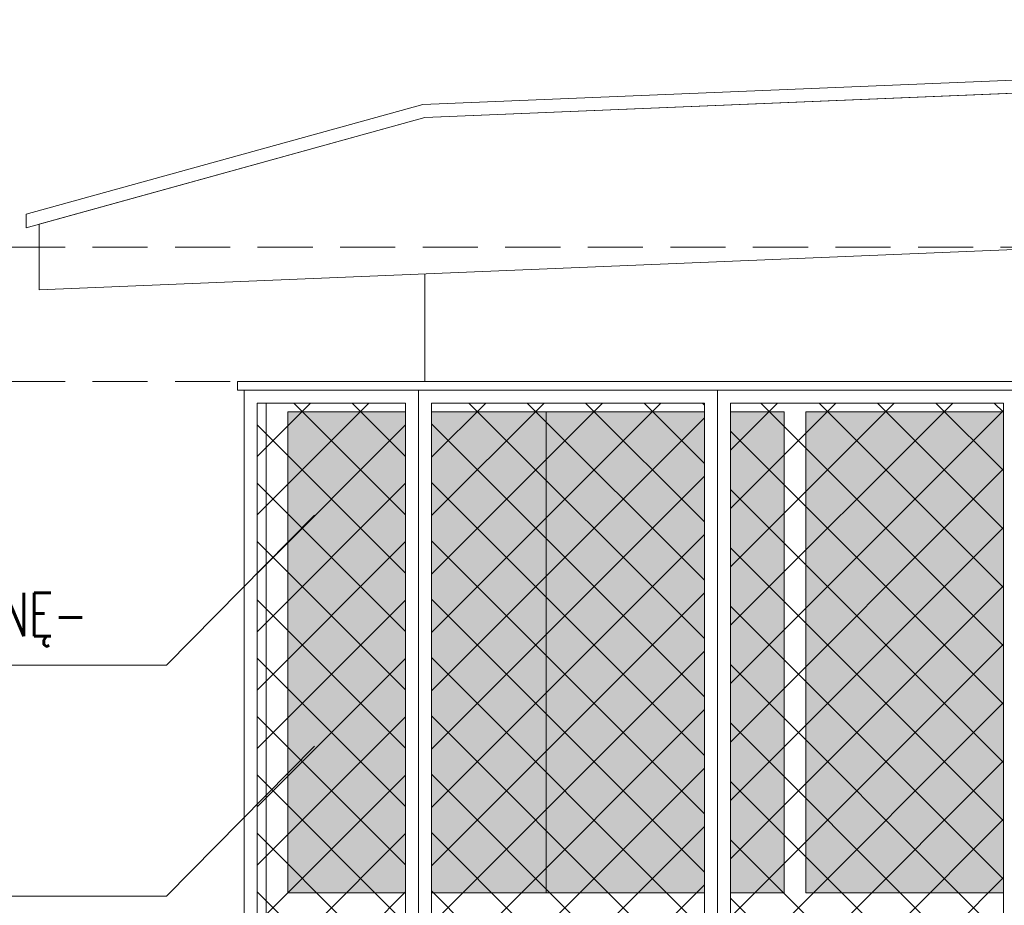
# Model space of a CAD drawing. Header units: millimetres. Extents: x 14400 to 93787, y -21104 to 39413.
# Tile 115 of 256: x 24498 to 24725, y 9874 to 10079. Entities that reach past the tile are written whole.
import ezdxf

# ---------------------------------------------------------------- set-up
doc = ezdxf.new("R2010")
doc.units = ezdxf.units.MM
doc.linetypes.add('HIDDEN', pattern=[9.525, 6.35, -3.175])
for name, color, linetype, lineweight in [('!MODUS_OPIS', 3, 'Continuous', 13), ('Hatch', 4, 'Continuous', 5), ('Okna', 3, 'Continuous', 13), ('Opis', 8, 'Continuous', 13), ('Widok', 1, 'Continuous', 15)]:
    doc.layers.add(name, color=color, linetype=linetype, lineweight=lineweight)
doc.styles.add('ARCHETYP', font='romans.shx', dxfattribs={"height": 15})

msp = doc.modelspace()

# ---------------------------------------------------------------- hatches: boundary and pattern name
at = {"layer": 'Hatch', "ltscale": 2}
h = msp.add_hatch(dxfattribs=at)
h.set_pattern_fill('ANSI37', color=256, scale=3)
h.paths.add_polyline_path([(24552.83416, 9990.23322), (24587.08516, 9990.23322), (24587.08516, 9835.23322), (24552.83416, 9835.23322)])
at = {"layer": 'Hatch'}
h = msp.add_hatch(color=254, dxfattribs=at)
h.dxf.hatch_style = 1
h.paths.add_polyline_path([(24587.08516, 9988.23322), (24559.96392, 9988.23322), (24559.96392, 9877.23322), (24587.08516, 9877.23322)])
at = {"layer": 'Hatch', "ltscale": 2}
h = msp.add_hatch(dxfattribs=at)
h.set_pattern_fill('ANSI37', color=256, scale=3)
h.paths.add_polyline_path([(24593.08516, 9990.23322), (24656.08516, 9990.23322), (24656.08516, 9835.23322), (24593.08516, 9835.23322)])
at = {"layer": 'Hatch'}
h = msp.add_hatch(color=254, dxfattribs=at)
h.dxf.hatch_style = 1
h.paths.add_polyline_path([(24619.58516, 9988.23322), (24593.08516, 9988.23322), (24593.08516, 9877.23322), (24619.58516, 9877.23322)])
h = msp.add_hatch(color=254, dxfattribs=at)
h.dxf.hatch_style = 1
h.paths.add_polyline_path([(24656.08516, 9988.23322), (24619.58516, 9988.23322), (24619.58516, 9877.23322), (24656.08516, 9877.23322)])
at = {"layer": 'Hatch', "ltscale": 2}
h = msp.add_hatch(dxfattribs=at)
h.set_pattern_fill('ANSI37', color=256, scale=3)
h.paths.add_polyline_path([(24662.08516, 9990.23322), (24725.08516, 9990.23322), (24725.08516, 9835.23322), (24662.08516, 9835.23322)])
at = {"layer": 'Hatch'}
h = msp.add_hatch(color=254, dxfattribs=at)
h.dxf.hatch_style = 1
h.paths.add_polyline_path([(24674.46392, 9988.23322), (24662.08516, 9988.23322), (24662.08516, 9877.23322), (24674.46392, 9877.23322)])
h = msp.add_hatch(color=254, dxfattribs=at)
h.dxf.hatch_style = 1
h.paths.add_polyline_path([(24725.08516, 9988.23322), (24679.46392, 9988.23322), (24679.46392, 9877.23322), (24725.08516, 9877.23322)])

# ---------------------------------------------------------------- linework, layer by layer
at = {"layer": '!MODUS_OPIS', "linetype": 'HIDDEN', "ltscale": 2}
for points in [[(25137.17444, 10026.23322), (24244.37684, 10026.23322)], [(25137.17444, 10026.23322), (24244.37684, 10026.23322)], [(25137.17444, 9995.23322), (24244.37684, 9995.23322)]]:
    msp.add_lwpolyline(points, dxfattribs=at)
at = {"layer": 'Okna', "ltscale": 2}
for points in [[(24554.96392, 9990.23322), (24554.96392, 9835.23322)], [(24559.96392, 9988.23322), (24559.96392, 9877.23322), (24587.08516, 9877.23322)], [(24587.08516, 9988.23322), (24559.96392, 9988.23322)], [(24656.08516, 9988.23322), (24593.08516, 9988.23322)], [(24662.08516, 9877.23322), (24674.46392, 9877.23322), (24674.46392, 9988.23322)], [(24674.46392, 9988.23322), (24662.08516, 9988.23322)], [(24679.46392, 9988.23322), (24679.46392, 9877.23322), (24725.08516, 9877.23322)], [(24725.08516, 9988.23322), (24679.46392, 9988.23322)], [(24593.08516, 9877.23322), (24656.08516, 9877.23322)]]:
    msp.add_lwpolyline(points, dxfattribs=at)
at = {"layer": 'Opis'}
for points in [[(24531.96577, 9929.74302), (24566.12336, 9964.37536)], [(24368.60639, 9929.74302), (24531.96577, 9929.74302)], [(24531.96577, 9876.43693), (24566.12336, 9911.06927)], [(24368.60639, 9876.43693), (24531.96577, 9876.43693)]]:
    msp.add_lwpolyline(points, dxfattribs=at)
at = {"layer": 'Widok', "ltscale": 2}
for points in [[(24499.58516, 10033.78741), (24591.11756, 10059.08589), (25065.58516, 10078.69199)], [(24499.58516, 10030.67493), (24591.58516, 10056.10265), (25065.58516, 10075.68943)], [(24502.58516, 10016.39424), (24502.58516, 10031.50409), (24591.58516, 10056.10265), (25062.58516, 10075.56546), (25062.58516, 10039.53474), (24502.58516, 10016.39424)], [(24499.58516, 10033.78741), (24499.58516, 10030.67493)], [(24591.58516, 10020.07193), (24591.58516, 9995.23322)], [(24619.58516, 9988.23322), (24619.58516, 9877.23322)]]:
    msp.add_lwpolyline(points, dxfattribs=at)
for points in [[(24548.33412, 9993.23322), (24867.58516, 9993.23322), (24867.58516, 9995.23322), (24548.33412, 9995.23322)], [(24549.83412, 9993.23322), (24590.08516, 9993.23322), (24590.08516, 9832.23322), (24549.83412, 9832.23322)], [(24590.08516, 9993.23322), (24659.08516, 9993.23322), (24659.08516, 9832.23322), (24590.08516, 9832.23322)], [(24659.08516, 9993.23322), (24728.08516, 9993.23322), (24728.08516, 9832.23322), (24659.08516, 9832.23322)], [(24552.83416, 9990.23322), (24587.08516, 9990.23322), (24587.08516, 9835.23322), (24552.83416, 9835.23322)], [(24593.08516, 9990.23322), (24656.08516, 9990.23322), (24656.08516, 9835.23322), (24593.08516, 9835.23322)], [(24662.08516, 9990.23322), (24725.08516, 9990.23322), (24725.08516, 9835.23322), (24662.08516, 9835.23322)]]:
    msp.add_lwpolyline(points, close=True, dxfattribs=at)

# ---------------------------------------------------------------- texts
at = {"layer": 'Opis', "style": 'ARCHETYP', "width": 0.7}
msp.add_text('KRATA OSŁANIAJĄCA WITRYNĘ-', height=10, rotation=360, dxfattribs=at).set_placement((24367.73573, 9936.44384))

doc.saveas('drawing.dxf')
